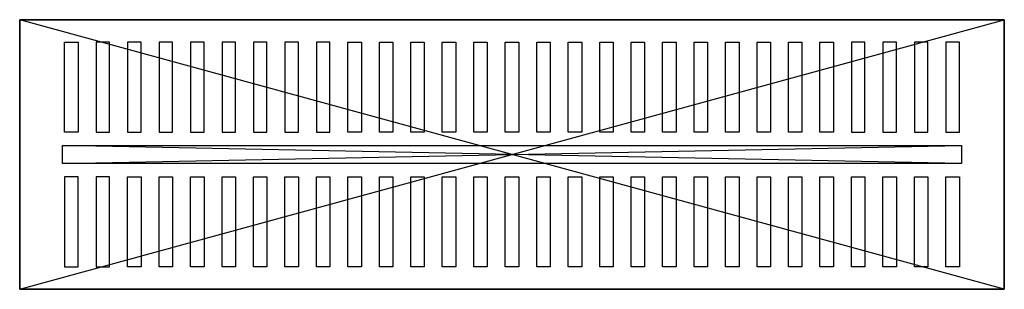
# Model space of a CAD drawing. Header units: centimetres. Extents: x -10.9 to 10.9, y -3 to 3.
import ezdxf

# ---------------------------------------------------------------- set-up
doc = ezdxf.new("R2010")
doc.units = ezdxf.units.CM
doc.header["$MEASUREMENT"] = 0
for name, color, linetype in [('shelf small v2_Sketch1', 7, 'Continuous'), ('shelf small v2_Sketch2', 7, 'Continuous'), ('shelf small v2_Sketch3', 7, 'Continuous')]:
    doc.layers.add(name, color=color, linetype=linetype)

msp = doc.modelspace()

# ---------------------------------------------------------------- linework, layer by layer
at = {"layer": 'shelf small v2_Sketch1'}
for p, q in [((-10.95, 3), (10.95, 3)), ((-10.95, -3), (-10.95, 3)), ((10.95, -3), (-10.95, 3)), ((-10.95, -3), (10.95, 3)), ((10.95, 3), (10.95, -3)), ((10.95, -3), (-10.95, -3))]:
    msp.add_line(p, q, dxfattribs=at)
msp.add_point((0, 0), dxfattribs=at)
msp.add_point((0, 0), dxfattribs=at)
at = {"layer": 'shelf small v2_Sketch2'}
for p, q in [((10.95, 3, 0.3), (-10.95, 3, 0.3)), ((-10.95, 3, 0.3), (-10.95, -3, 0.3)), ((10.95, -3, 0.3), (10.95, 3, 0.3)), ((-3.65, 2.5, 0.3), (-3.35, 2.5, 0.3)), ((-3.65, 0.5, 0.3), (-3.65, 2.5, 0.3)), ((-3.35, 2.5, 0.3), (-3.35, 0.5, 0.3)), ((-2.95, 2.5, 0.3), (-2.65, 2.5, 0.3)), ((-2.95, 0.5, 0.3), (-2.95, 2.5, 0.3)), ((-2.65, 2.5, 0.3), (-2.65, 0.5, 0.3)), ((-2.25, 0.5, 0.3), (-2.25, 2.5, 0.3)), ((-2.25, 2.5, 0.3), (-1.95, 2.5, 0.3)), ((-1.95, 2.5, 0.3), (-1.95, 0.5, 0.3)), ((-1.55, 2.5, 0.3), (-1.25, 2.5, 0.3)), ((-1.55, 0.5, 0.3), (-1.55, 2.5, 0.3)), ((-1.25, 2.5, 0.3), (-1.25, 0.5, 0.3)), ((-0.85, 2.5, 0.3), (-0.55, 2.5, 0.3)), ((-0.85, 0.5, 0.3), (-0.85, 2.5, 0.3)), ((-0.55, 2.5, 0.3), (-0.55, 0.5, 0.3)), ((-0.15, 0.5, 0.3), (-0.15, 2.5, 0.3)), ((-0.15, 2.5, 0.3), (0.15, 2.5, 0.3)), ((0.15, 2.5, 0.3), (0.15, 0.5, 0.3)), ((0.55, 0.5, 0.3), (0.55, 2.5, 0.3)), ((0.55, 2.5, 0.3), (0.85, 2.5, 0.3)), ((0.85, 2.5, 0.3), (0.85, 0.5, 0.3)), ((1.25, 0.5, 0.3), (1.25, 2.5, 0.3)), ((1.25, 2.5, 0.3), (1.55, 2.5, 0.3)), ((1.55, 2.5, 0.3), (1.55, 0.5, 0.3)), ((1.95, 0.5, 0.3), (1.95, 2.5, 0.3)), ((1.95, 2.5, 0.3), (2.25, 2.5, 0.3)), ((2.25, 2.5, 0.3), (2.25, 0.5, 0.3)), ((2.65, 0.5, 0.3), (2.65, 2.5, 0.3)), ((2.65, 2.5, 0.3), (2.95, 2.5, 0.3)), ((2.95, 2.5, 0.3), (2.95, 0.5, 0.3)), ((3.35, 0.5, 0.3), (3.35, 2.5, 0.3)), ((3.35, 2.5, 0.3), (3.65, 2.5, 0.3)), ((3.65, 2.5, 0.3), (3.65, 0.5, 0.3)), ((4.05, 2.5, 0.3), (4.35, 2.5, 0.3)), ((4.05, 0.5, 0.3), (4.05, 2.5, 0.3)), ((4.35, 2.5, 0.3), (4.35, 0.5, 0.3)), ((4.75, 2.5, 0.3), (5.05, 2.5, 0.3)), ((4.75, 0.5, 0.3), (4.75, 2.5, 0.3)), ((5.05, 2.5, 0.3), (5.05, 0.5, 0.3)), ((5.45, 0.5, 0.3), (5.45, 2.5, 0.3)), ((5.45, 2.5, 0.3), (5.75, 2.5, 0.3)), ((5.75, 2.5, 0.3), (5.75, 0.5, 0.3)), ((6.15, 0.5, 0.3), (6.15, 2.5, 0.3)), ((6.15, 2.5, 0.3), (6.45, 2.5, 0.3)), ((6.45, 2.5, 0.3), (6.45, 0.5, 0.3)), ((6.85, 0.5, 0.3), (6.85, 2.5, 0.3)), ((6.85, 2.5, 0.3), (7.15, 2.5, 0.3)), ((7.15, 2.5, 0.3), (7.15, 0.5, 0.3)), ((7.55, 2.5, 0.3), (7.55, 0.5, 0.3)), ((7.85, 2.5, 0.3), (7.55, 2.5, 0.3)), ((7.85, 0.5, 0.3), (7.85, 2.5, 0.3)), ((8.25, 2.5, 0.3), (8.25, 0.5, 0.3)), ((8.55, 2.5, 0.3), (8.25, 2.5, 0.3)), ((8.55, 0.5, 0.3), (8.55, 2.5, 0.3)), ((8.95, 2.5, 0.3), (8.95, 0.5, 0.3)), ((9.25, 2.5, 0.3), (8.95, 2.5, 0.3)), ((9.25, 0.5, 0.3), (9.25, 2.5, 0.3)), ((9.95, 2.5, 0.3), (9.65, 2.5, 0.3)), ((9.65, 2.5, 0.3), (9.65, 0.5, 0.3)), ((9.95, 0.5, 0.3), (9.95, 2.5, 0.3)), ((-3.35, 0.5, 0.3), (-3.65, 0.5, 0.3)), ((-2.65, 0.5, 0.3), (-2.95, 0.5, 0.3)), ((-1.95, 0.5, 0.3), (-2.25, 0.5, 0.3)), ((-1.25, 0.5, 0.3), (-1.55, 0.5, 0.3)), ((-0.55, 0.5, 0.3), (-0.85, 0.5, 0.3)), ((0.15, 0.5, 0.3), (-0.15, 0.5, 0.3)), ((0.85, 0.5, 0.3), (0.55, 0.5, 0.3)), ((1.55, 0.5, 0.3), (1.25, 0.5, 0.3)), ((2.25, 0.5, 0.3), (1.95, 0.5, 0.3)), ((2.95, 0.5, 0.3), (2.65, 0.5, 0.3)), ((3.65, 0.5, 0.3), (3.35, 0.5, 0.3)), ((4.35, 0.5, 0.3), (4.05, 0.5, 0.3)), ((5.05, 0.5, 0.3), (4.75, 0.5, 0.3)), ((5.75, 0.5, 0.3), (5.45, 0.5, 0.3)), ((6.45, 0.5, 0.3), (6.15, 0.5, 0.3)), ((7.15, 0.5, 0.3), (6.85, 0.5, 0.3)), ((7.55, 0.5, 0.3), (7.85, 0.5, 0.3)), ((8.25, 0.5, 0.3), (8.55, 0.5, 0.3)), ((8.95, 0.5, 0.3), (9.25, 0.5, 0.3)), ((9.65, 0.5, 0.3), (9.95, 0.5, 0.3)), ((-10, -0.2, 0.3), (-10, 0.2, 0.3)), ((-10, 0.2, 0.3), (10, 0.2, 0.3)), ((10, -0.2, 0.3), (-10, 0.2, 0.3)), ((-10, -0.2, 0.3), (10, 0.2, 0.3)), ((10, 0.2, 0.3), (10, -0.2, 0.3)), ((10, -0.2, 0.3), (-10, -0.2, 0.3)), ((-3.65, -2.5, 0.3), (-3.65, -0.5, 0.3)), ((-3.65, -0.5, 0.3), (-3.35, -0.5, 0.3)), ((-3.35, -0.5, 0.3), (-3.35, -2.5, 0.3)), ((-2.95, -0.5, 0.3), (-2.65, -0.5, 0.3)), ((-2.95, -2.5, 0.3), (-2.95, -0.5, 0.3)), ((-2.65, -0.5, 0.3), (-2.65, -2.5, 0.3)), ((-2.25, -0.5, 0.3), (-1.95, -0.5, 0.3)), ((-2.25, -2.5, 0.3), (-2.25, -0.5, 0.3)), ((-1.95, -0.5, 0.3), (-1.95, -2.5, 0.3)), ((-1.55, -2.5, 0.3), (-1.55, -0.5, 0.3)), ((-1.55, -0.5, 0.3), (-1.25, -0.5, 0.3)), ((-1.25, -0.5, 0.3), (-1.25, -2.5, 0.3)), ((-0.85, -0.5, 0.3), (-0.55, -0.5, 0.3)), ((-0.85, -2.5, 0.3), (-0.85, -0.5, 0.3)), ((-0.55, -0.5, 0.3), (-0.55, -2.5, 0.3)), ((-0.15, -2.5, 0.3), (-0.15, -0.5, 0.3)), ((-0.15, -0.5, 0.3), (0.15, -0.5, 0.3)), ((0.15, -0.5, 0.3), (0.15, -2.5, 0.3)), ((0.55, -2.5, 0.3), (0.55, -0.5, 0.3)), ((0.55, -0.5, 0.3), (0.85, -0.5, 0.3)), ((0.85, -0.5, 0.3), (0.85, -2.5, 0.3)), ((1.25, -0.5, 0.3), (1.55, -0.5, 0.3)), ((1.25, -2.5, 0.3), (1.25, -0.5, 0.3)), ((1.55, -0.5, 0.3), (1.55, -2.5, 0.3)), ((1.95, -2.5, 0.3), (1.95, -0.5, 0.3)), ((1.95, -0.5, 0.3), (2.25, -0.5, 0.3)), ((2.25, -0.5, 0.3), (2.25, -2.5, 0.3)), ((2.65, -2.5, 0.3), (2.65, -0.5, 0.3)), ((2.65, -0.5, 0.3), (2.95, -0.5, 0.3)), ((2.95, -0.5, 0.3), (2.95, -2.5, 0.3)), ((3.35, -2.5, 0.3), (3.35, -0.5, 0.3)), ((3.35, -0.5, 0.3), (3.65, -0.5, 0.3)), ((3.65, -0.5, 0.3), (3.65, -2.5, 0.3)), ((4.05, -2.5, 0.3), (4.05, -0.5, 0.3)), ((4.05, -0.5, 0.3), (4.35, -0.5, 0.3)), ((4.35, -0.5, 0.3), (4.35, -2.5, 0.3)), ((4.75, -2.5, 0.3), (4.75, -0.5, 0.3)), ((4.75, -0.5, 0.3), (5.05, -0.5, 0.3)), ((5.05, -0.5, 0.3), (5.05, -2.5, 0.3)), ((5.45, -2.5, 0.3), (5.45, -0.5, 0.3)), ((5.45, -0.5, 0.3), (5.75, -0.5, 0.3)), ((5.75, -0.5, 0.3), (5.75, -2.5, 0.3)), ((6.15, -2.5, 0.3), (6.15, -0.5, 0.3)), ((6.15, -0.5, 0.3), (6.45, -0.5, 0.3)), ((6.45, -0.5, 0.3), (6.45, -2.5, 0.3)), ((6.85, -0.5, 0.3), (7.15, -0.5, 0.3)), ((6.85, -2.5, 0.3), (6.85, -0.5, 0.3)), ((7.15, -0.5, 0.3), (7.15, -2.5, 0.3)), ((7.55, -2.5, 0.3), (7.55, -0.5, 0.3)), ((7.55, -0.5, 0.3), (7.85, -0.5, 0.3)), ((7.85, -0.5, 0.3), (7.85, -2.5, 0.3)), ((8.25, -0.5, 0.3), (8.55, -0.5, 0.3)), ((8.25, -2.5, 0.3), (8.25, -0.5, 0.3)), ((8.55, -0.5, 0.3), (8.55, -2.5, 0.3)), ((8.95, -2.5, 0.3), (8.95, -0.5, 0.3)), ((8.95, -0.5, 0.3), (9.25, -0.5, 0.3)), ((9.25, -0.5, 0.3), (9.25, -2.5, 0.3)), ((9.65, -0.5, 0.3), (9.95, -0.5, 0.3)), ((9.65, -2.5, 0.3), (9.65, -0.5, 0.3)), ((9.95, -0.5, 0.3), (9.95, -2.5, 0.3)), ((-3.35, -2.5, 0.3), (-3.65, -2.5, 0.3)), ((-2.65, -2.5, 0.3), (-2.95, -2.5, 0.3)), ((-1.95, -2.5, 0.3), (-2.25, -2.5, 0.3)), ((-1.25, -2.5, 0.3), (-1.55, -2.5, 0.3)), ((-0.55, -2.5, 0.3), (-0.85, -2.5, 0.3)), ((0.15, -2.5, 0.3), (-0.15, -2.5, 0.3)), ((0.85, -2.5, 0.3), (0.55, -2.5, 0.3)), ((1.55, -2.5, 0.3), (1.25, -2.5, 0.3)), ((2.25, -2.5, 0.3), (1.95, -2.5, 0.3)), ((2.95, -2.5, 0.3), (2.65, -2.5, 0.3)), ((3.65, -2.5, 0.3), (3.35, -2.5, 0.3)), ((4.35, -2.5, 0.3), (4.05, -2.5, 0.3)), ((5.05, -2.5, 0.3), (4.75, -2.5, 0.3)), ((5.75, -2.5, 0.3), (5.45, -2.5, 0.3)), ((6.45, -2.5, 0.3), (6.15, -2.5, 0.3)), ((7.15, -2.5, 0.3), (6.85, -2.5, 0.3)), ((7.85, -2.5, 0.3), (7.55, -2.5, 0.3)), ((8.55, -2.5, 0.3), (8.25, -2.5, 0.3)), ((9.25, -2.5, 0.3), (8.95, -2.5, 0.3)), ((9.95, -2.5, 0.3), (9.65, -2.5, 0.3)), ((-10.95, -3, 0.3), (10.95, -3, 0.3))]:
    msp.add_line(p, q, dxfattribs=at)
msp.add_point((0, 0, 0.3), dxfattribs=at)
msp.add_point((0, 0, 0.3), dxfattribs=at)
at = {"layer": 'shelf small v2_Sketch3'}
for p, q in [((-9.95, 2.5, 0.3), (-9.65, 2.5, 0.3)), ((-9.95, 0.5, 0.3), (-9.95, 2.5, 0.3)), ((-9.65, 2.5, 0.3), (-9.65, 0.5, 0.3)), ((-8.95, 2.5, 0.3), (-9.25, 2.5, 0.3)), ((-9.25, 2.5, 0.3), (-9.25, 0.5, 0.3)), ((-8.95, 0.5, 0.3), (-8.95, 2.5, 0.3)), ((-8.25, 2.5, 0.3), (-8.55, 2.5, 0.3)), ((-8.55, 2.5, 0.3), (-8.55, 0.5, 0.3)), ((-8.25, 0.5, 0.3), (-8.25, 2.5, 0.3)), ((-7.85, 2.5, 0.3), (-7.85, 0.5, 0.3)), ((-7.55, 2.5, 0.3), (-7.85, 2.5, 0.3)), ((-7.55, 0.5, 0.3), (-7.55, 2.5, 0.3)), ((-6.85, 2.5, 0.3), (-7.15, 2.5, 0.3)), ((-7.15, 2.5, 0.3), (-7.15, 0.5, 0.3)), ((-6.85, 0.5, 0.3), (-6.85, 2.5, 0.3)), ((-6.15, 2.5, 0.3), (-6.45, 2.5, 0.3)), ((-6.45, 2.5, 0.3), (-6.45, 0.5, 0.3)), ((-6.15, 0.5, 0.3), (-6.15, 2.5, 0.3)), ((-5.75, 2.5, 0.3), (-5.75, 0.5, 0.3)), ((-5.45, 2.5, 0.3), (-5.75, 2.5, 0.3)), ((-5.45, 0.5, 0.3), (-5.45, 2.5, 0.3)), ((-4.75, 2.5, 0.3), (-5.05, 2.5, 0.3)), ((-5.05, 2.5, 0.3), (-5.05, 0.5, 0.3)), ((-4.75, 0.5, 0.3), (-4.75, 2.5, 0.3)), ((-4.35, 2.5, 0.3), (-4.35, 0.5, 0.3)), ((-4.05, 2.5, 0.3), (-4.35, 2.5, 0.3)), ((-4.05, 0.5, 0.3), (-4.05, 2.5, 0.3)), ((-3.65, 0.5, 0.3), (-3.65, 2.5, 0.3)), ((-9.65, 0.5, 0.3), (-9.95, 0.5, 0.3)), ((-9.25, 0.5, 0.3), (-8.95, 0.5, 0.3)), ((-8.55, 0.5, 0.3), (-8.25, 0.5, 0.3)), ((-7.85, 0.5, 0.3), (-7.55, 0.5, 0.3)), ((-7.15, 0.5, 0.3), (-6.85, 0.5, 0.3)), ((-6.45, 0.5, 0.3), (-6.15, 0.5, 0.3)), ((-5.75, 0.5, 0.3), (-5.45, 0.5, 0.3)), ((-5.05, 0.5, 0.3), (-4.75, 0.5, 0.3)), ((-4.35, 0.5, 0.3), (-4.05, 0.5, 0.3)), ((-9.65, -0.5, 0.3), (-9.95, -0.5, 0.3)), ((-9.95, -0.5, 0.3), (-9.95, -2.5, 0.3)), ((-9.65, -2.5, 0.3), (-9.65, -0.5, 0.3)), ((-9.25, -0.5, 0.3), (-9.25, -2.5, 0.3)), ((-8.95, -0.5, 0.3), (-9.25, -0.5, 0.3)), ((-8.95, -2.5, 0.3), (-8.95, -0.5, 0.3)), ((-8.55, -0.5, 0.3), (-8.25, -0.5, 0.3)), ((-8.55, -2.5, 0.3), (-8.55, -0.5, 0.3)), ((-8.25, -0.5, 0.3), (-8.25, -2.5, 0.3)), ((-7.85, -2.5, 0.3), (-7.85, -0.5, 0.3)), ((-7.85, -0.5, 0.3), (-7.55, -0.5, 0.3)), ((-7.55, -0.5, 0.3), (-7.55, -2.5, 0.3)), ((-7.15, -2.5, 0.3), (-7.15, -0.5, 0.3)), ((-7.15, -0.5, 0.3), (-6.85, -0.5, 0.3)), ((-6.85, -0.5, 0.3), (-6.85, -2.5, 0.3)), ((-6.45, -0.5, 0.3), (-6.15, -0.5, 0.3)), ((-6.45, -2.5, 0.3), (-6.45, -0.5, 0.3)), ((-6.15, -0.5, 0.3), (-6.15, -2.5, 0.3)), ((-5.75, -0.5, 0.3), (-5.45, -0.5, 0.3)), ((-5.75, -2.5, 0.3), (-5.75, -0.5, 0.3)), ((-5.45, -0.5, 0.3), (-5.45, -2.5, 0.3)), ((-5.05, -0.5, 0.3), (-4.75, -0.5, 0.3)), ((-5.05, -2.5, 0.3), (-5.05, -0.5, 0.3)), ((-4.75, -0.5, 0.3), (-4.75, -2.5, 0.3)), ((-4.35, -0.5, 0.3), (-4.05, -0.5, 0.3)), ((-4.35, -2.5, 0.3), (-4.35, -0.5, 0.3)), ((-4.05, -0.5, 0.3), (-4.05, -2.5, 0.3)), ((-3.65, -2.5, 0.3), (-3.65, -0.5, 0.3)), ((-9.95, -2.5, 0.3), (-9.65, -2.5, 0.3)), ((-9.25, -2.5, 0.3), (-8.95, -2.5, 0.3)), ((-8.25, -2.5, 0.3), (-8.55, -2.5, 0.3)), ((-7.55, -2.5, 0.3), (-7.85, -2.5, 0.3)), ((-6.85, -2.5, 0.3), (-7.15, -2.5, 0.3)), ((-6.15, -2.5, 0.3), (-6.45, -2.5, 0.3)), ((-5.45, -2.5, 0.3), (-5.75, -2.5, 0.3)), ((-4.75, -2.5, 0.3), (-5.05, -2.5, 0.3)), ((-4.05, -2.5, 0.3), (-4.35, -2.5, 0.3))]:
    msp.add_line(p, q, dxfattribs=at)
msp.add_point((0, 0, 0.3), dxfattribs=at)

doc.saveas('drawing.dxf')
